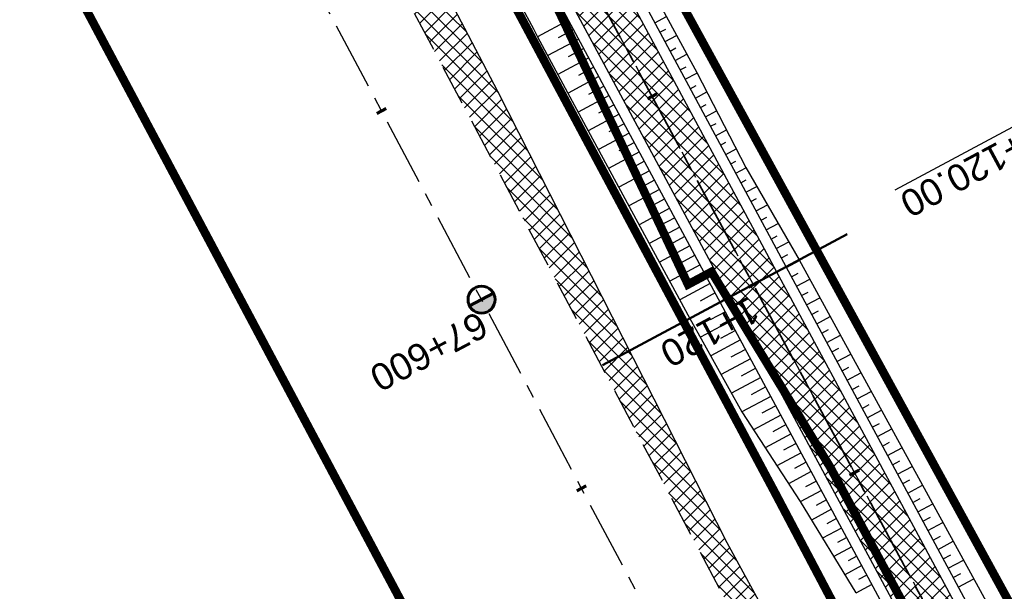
# Model space of a CAD drawing. Header units: metres. Extents: x 7529682 to 7533711, y 5721195 to 5727842.
# Tile 171 of 232: x 7530207 to 7530253, y 5726794 to 5726820. Entities that reach past the tile are written whole.
import ezdxf

# ---------------------------------------------------------------- set-up
doc = ezdxf.new("R2010")
doc.units = ezdxf.units.M
for name, pattern in [('817-dzialki-09-05-04$0$HIDDEN', [0.375, 0.25, -0.125]), ('ACAD_ISO05W100', [33, 24, -3, 0, -3, 0, -3]), ('CENTER', [50.8, 31.75, -6.35, 6.35, -6.35]), ('CENTER2', [28.575, 19.05, -3.175, 3.175, -3.175]), ('HIDDEN', [9.525, 6.35, -3.175])]:
    doc.linetypes.add(name, pattern=pattern)
for name, color, linetype in [('C-DROGI-SYTUACJA', 7, 'Continuous'), ('C-DROGI-SYTUACJA-ETYKIETY', 7, 'Continuous'), ('D-hatch-pobocza', 131, 'Continuous'), ('D-pobocza', 60, 'Continuous'), ('D-rowy', 160, 'Continuous'), ('D-skarpa', 2, 'Continuous'), ('D-skarpa-kreskowanie', 2, 'Continuous')]:
    doc.layers.add(name, color=color, linetype=linetype)
for name, color, linetype, lineweight, true_color in [('D-hatch-ciag-pieszo-rowerowy', 7, 'Continuous', 13, 0xff9f80), ('D-LR-etap-III', 7, '817-dzialki-09-05-04$0$HIDDEN', 50, 0x00008f), ('D-przekroje-pop', 7, 'Continuous', 50, 0x000099)]:
    doc.layers.add(name, color=color, linetype=linetype, lineweight=lineweight, true_color=true_color)
for name, color, linetype, lineweight in [('D-krawędzie', 3, 'Continuous', 30), ('D-obrzeża', 2, 'Continuous', 30), ('D-oś', 10, 'CENTER', 30), ('D-pas-drogowy', 7, 'ACAD_ISO05W100', 50)]:
    doc.layers.add(name, color=color, linetype=linetype, lineweight=lineweight)
doc.layers.add('poprzeczki', color=7, linetype='Continuous', true_color=0x0000c7)
doc.styles.get("Standard").update_dxf_attribs({"font": 'arial.ttf'})

# ---------------------------------------------------------------- blocks, each defined once
blk = doc.blocks.new('kilometraz')
at = {"linetype": 'ByBlock', "lineweight": -2}
blk.add_hatch(color=0, dxfattribs=at).paths.add_polyline_path([(0, -0.28125, 0.41421356), (0.28125, 0, 0.41421356), (0, 0.28125)])
at = {"color": 0, "linetype": 'ByBlock', "lineweight": -2}
blk.add_line((0, 0.28125), (0, -0.28125), dxfattribs=at)
blk.add_circle((0, 0), 0.28125, dxfattribs=at)
blk = doc.blocks.new('AeccTickLine')
at = {"color": 0, "linetype": 'ByBlock', "lineweight": -2}
blk.add_line((0, 1), (0, -1), dxfattribs=at)

msp = doc.modelspace()

# ---------------------------------------------------------------- hatches: boundary and pattern name
at = {"layer": 'D-hatch-ciag-pieszo-rowerowy'}
h = msp.add_hatch(dxfattribs=at)
h.set_pattern_fill('ANSI37', color=256, scale=0.15, style=0)
h.set_pattern_definition([(45, (0.87658, 0.48407), (-0.33675960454, 0.33675960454), []), (135, (0.87658, 0.48407), (-0.33675960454, -0.33675960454), [])])
h.paths.add_polyline_path([(7530218.952, 5726852.807), (7530216.575, 5726851.959), (7530226.804, 5726832.32), (7530255.071, 5726779.69), (7530257.273, 5726780.873), (7530229.014, 5726833.489)])
at = {"layer": 'D-hatch-pobocza'}
h = msp.add_hatch(dxfattribs=at)
h.set_pattern_fill('ANSI37', color=256, scale=0.15, style=0)
h.set_pattern_definition([(45, (0, 0), (-0.33675960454, 0.33675960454), []), (135, (0, 0), (-0.33675960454, -0.33675960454), [])])
h.paths.add_polyline_path([(7530229.37, 5726816.95), (7530212.464, 5726849.277), (7530211.151, 5726847.666), (7530247.82, 5726778.438), (7530251.181, 5726772.19), (7530252.58, 5726772.943), (7530252.44, 5726773.19), (7530240.1, 5726795.81)])

# ---------------------------------------------------------------- linework, layer by layer
at = {"layer": 'C-DROGI-SYTUACJA', "color": 10, "linetype": 'CENTER2', "lineweight": 35, "ltscale": 0.2}
msp.add_lwpolyline([(7529994.785, 5727271.452), (7530014.919, 5727233.118), (7530030.611, 5727203.571), (7530048.952, 5727168.884), (7530066.584, 5727135.609), (7530088.792, 5727092.929), (7530119.442, 5727037.047), (7530133.98, 5727010.094), (7530160.017, 5726961.45), (7530183.787, 5726917.333), (7530204.666, 5726877.528), (7530227.909, 5726832.904), (7530259.102, 5726774.826, 0.063585), (7530264.989, 5726766.578), (7530268.47, 5726762.818, -0.065084), (7530272.969, 5726756.475), (7530281.424, 5726740.504, -0.065084), (7530284.142, 5726733.217), (7530284.891, 5726729.972, 0.064463), (7530289.362, 5726717.937), (7530322.484, 5726654.998), (7530339.922, 5726621.886)], format="xyb", dxfattribs=at)
at = {"layer": 'D-krawędzie', "linetype": 'HIDDEN', "ltscale": 0.3}
msp.add_lwpolyline([(7529971.476, 5727300.786), (7530006.702, 5727234.141), (7530044.198, 5727163.133), (7530082.89, 5727090.2), (7530098.687, 5727060.362), (7530131.998, 5726997.21), (7530163.822, 5726937.097), (7530204.081, 5726861.013), (7530247.82, 5726778.438), (7530252.22, 5726770.26), (7530259.735, 5726756.9), (7530263.782, 5726749.287), (7530270.196, 5726737.096), (7530272.433, 5726732.819), (7530276.009, 5726725.598), (7530279.7, 5726718.02), (7530284.501, 5726708.94), (7530291.376, 5726695.94), (7530296.046, 5726687.107), (7530304.464, 5726671.187), (7530316.604, 5726648.181)], dxfattribs=at)
at = {"layer": 'D-LR-etap-III', "ltscale": 10, "flags": 128}
msp.add_lwpolyline([(7531750.474, 5723895.103, 0.4, 0.4, 0), (7531750.505, 5723895.13, 0.4, 0.4, 0), (7531682.71, 5724022.92, 0.4, 0.4, 0), (7531619.177, 5724147.204, 0.4, 0.4, 0), (7531592.309, 5724198.489, 0.4, 0.4, 0), (7531553.264, 5724272.919, 0.4, 0.4, 0), (7531504.02, 5724366.79, 0.4, 0.4, 0), (7531482.09, 5724407.62, 0.4, 0.4, 0), (7531412.35, 5724541.183, 0.4, 0.4, 0), (7531388.464, 5724586.93, 0.4, 0.4, 0), (7531345.12, 5724669.94, 0.4, 0.4, 0), (7531127.66, 5725081.67, 0.4, 0.4, 0), (7531059.253, 5725211.041, 0.4, 0.4, 0), (7531008.007, 5725307.954, 0.4, 0.4, 0), (7530964.182, 5725390.836, 0.4, 0.4, 0), (7530914.557, 5725484.684, 0.4, 0.4, 0), (7530865.243, 5725577.494, 0.4, 0.4, 0), (7530840.085, 5725624.059, 0.4, 0.4, 0), (7530802.56, 5725694.925, 0.4, 0.4, 0), (7530755.54, 5725787.51, 0.4, 0.4, 0), (7530708.718, 5725876.303, 0.4, 0.4, 0), (7530695.12, 5725902.09, 0.4, 0.4, 0), (7530642.914, 5726001.078, 0.4, 0.4, 0), (7530634.935, 5726016.147, 0.4, 0.4, 0), (7530610.82, 5726061.93, 0.4, 0.4, 0), (7530610.82, 5726061.93, 0.4, 0.4, 0), (7530607.21, 5726063.51, 0.4, 0.4, 0), (7530597.42, 5726080.68, 0.4, 0.4, 0), (7530591.16, 5726088.44, 0.4, 0.4, 0), (7530581.28, 5726107.21, 0.4, 0.4, 0), (7530571.29, 5726130.56, 0.4, 0.4, 0), (7530549.555, 5726171.527, 0.4, 0.4, 0), (7530531.014, 5726206.474, 0.4, 0.4, 0), (7530516.461, 5726236.017, 0.4, 0.4, 0), (7530500.799, 5726266.141, 0.4, 0.4, 0), (7530491.35, 5726283.94, 0.4, 0.4, 0), (7530482.4, 5726303.41, 0.4, 0.4, 0), (7530482.4, 5726303.41, 0.4, 0.4, 0), (7530450.41, 5726357.28, 0.4, 0.4, 0), (7530397.759, 5726458.5, 0.4, 0.4, 0), (7530334.708, 5726583.665, 0.4, 0.4, 0), (7530303.939, 5726645.168, 0.4, 0.4, 0), (7530300.51, 5726651.778, 0.4, 0.4, 0), (7530289.214, 5726671.967, 0.4, 0.4, 0), (7530281.54, 5726685.57, 0.4, 0.4, 0), (7530261.371, 5726724.163, 0.4, 0.4, 0), (7530254.03, 5726738.21, 0.4, 0.4, 0), (7530197.22, 5726845.06, 0.4, 0.4, 0), (7530194.71, 5726849.15, 0.4, 0.4, 0), (7530195.92, 5726850.75, 0.4, 0.4, 0), (7530170.547, 5726892.961, 0.4, 0.4, 0), (7530143.175, 5726945.066, 0.4, 0.4, 0), (7530105.06, 5727018.32, 0.4, 0.4, 0), (7530100.06, 5727027.16, 0.4, 0.4, 0), (7530062.319, 5727099.625, 0.4, 0.4, 0), (7530015.379, 5727189.42, 0.4, 0.4, 0), (7529983.208, 5727250.207, 0.4, 0.4, 0), (7529953.284, 5727306.747, 0.4, 0.4, 0), (7529900.671, 5727406.159, 0.4, 0.4, 0), (7529890.63, 5727425.131, 0.4, 0.4, 0), (7529875.155, 5727454.426, 0.4, 0.4, 0), (7529857.56, 5727487.787, 0.4, 0.4, 0), (7529835.194, 5727530.193, 0.4, 0.4, 0), (7529811.741, 5727574.662, 0.4, 0.4, 0), (7529792.102, 5727611.923, 0.4, 0.4, 0), (7529768.066, 5727657.47, 0.4, 0.4, 0), (7529755.211, 5727682.131, 0.4, 0.4, 0), (7529753.31, 5727681.13, 0.4, 0.4, 0), (7529739.21, 5727707.77, 0.4, 0.4, 0), (7529735.395, 5727711.252, 0.4, 0.4, 0), (7529725.42, 5727730.2, 0.4, 0.4, 0), (7529723.55, 5727729.88, 0.4, 0.4, 0), (7529695.567, 5727782.932, 0.4, 0.4, 0), (7529717.68, 5727794.024, 0.4, 0.4, 0), (7529736.275, 5727758.647, 0.4, 0.4, 0), (7529736.275, 5727758.647, 0.4, 0.4, 0), (7529744.511, 5727750.406, 0.4, 0.4, 0), (7529744.511, 5727750.406, 0.4, 0.4, 0), (7529750.283, 5727738.55, 0.4, 0.4, 0), (7529777.109, 5727687.569, 0.4, 0.4, 0), (7529796.515, 5727651.33, 0.4, 0.4, 0), (7529814.938, 5727616.793, 0.4, 0.4, 0), (7529839.007, 5727572.304, 0.4, 0.4, 0), (7529860.618, 5727532.509, 0.4, 0.4, 0), (7529882.349, 5727491.504, 0.4, 0.4, 0), (7529904.865, 5727449.096, 0.4, 0.4, 0), (7529920.747, 5727418.885, 0.4, 0.4, 0), (7529946.677, 5727368.547, 0.4, 0.4, 0), (7529972.025, 5727320.573, 0.4, 0.4, 0), (7529987.74, 5727290.153, 0.4, 0.4, 0), (7529996.497, 5727273.662, 0.4, 0.4, 0), (7530017.541, 5727234.203, 0.4, 0.4, 0), (7530033.054, 5727204.864, 0.4, 0.4, 0), (7530051.623, 5727170.223, 0.4, 0.4, 0), (7530069.277, 5727137.016, 0.4, 0.4, 0), (7530089.385, 5727097.534, 0.4, 0.4, 0), (7530109.713, 5727060.747, 0.4, 0.4, 0), (7530136.77, 5727011.64, 0.4, 0.4, 0), (7530162.447, 5726962.744, 0.4, 0.4, 0), (7530187.674, 5726916.992, 0.4, 0.4, 0), (7530207.821, 5726879.335, 0.4, 0.4, 0), (7530230.626, 5726834.519, 0.4, 0.4, 0), (7530262.288, 5726776.618, 0.4, 0.4, 0), (7530277.51, 5726760.213, 0.4, 0.4, 0), (7530286.037, 5726744.107, 0.4, 0.4, 0), (7530288.097, 5726735.884, 0.4, 0.4, 0), (7530290.394, 5726725.047, 0.4, 0.4, 0), (7530296.177, 5726713.583, 0.4, 0.4, 0), (7530302.726, 5726701.182, 0.4, 0.4, 0), (7530325.685, 5726657.466, 0.4, 0.4, 0), (7530343.244, 5726623.649, 0.4, 0.4, 0), (7530360.23, 5726591.747, 0.4, 0.4, 0), (7530383.209, 5726548.059, 0.4, 0.4, 0), (7530406.018, 5726503.606, 0.4, 0.4, 0), (7530427.465, 5726462.62, 0.4, 0.4, 0), (7530447.928, 5726424.388, 0.4, 0.4, 0), (7530471.127, 5726379.921, 0.4, 0.4, 0), (7530490.501, 5726343.033, 0.4, 0.4, 0), (7530509.499, 5726306.733, 0.4, 0.4, 0), (7530529.89, 5726267.244, 0.4, 0.4, 0), (7530543.852, 5726238.99, 0.4, 0.4, 0), (7530554.809, 5726218.944, 0.4, 0.4, 0), (7530559.027, 5726212.223, 0.4, 0.4, 0), (7530563.061, 5726206.41, 0.4, 0.4, 0), (7530566.934, 5726200.464, 0.4, 0.4, 0), (7530569.771, 5726194.902, 0.4, 0.4, 0), (7530571.473, 5726191.282, 0.4, 0.4, 0), (7530572.839, 5726188.025, 0.4, 0.4, 0), (7530575.295, 5726182.035, 0.4, 0.4, 0), (7530579.737, 5726173.306, 0.4, 0.4, 0), (7530583.3, 5726167.41, 0.4, 0.4, 0), (7530593.4, 5726163.33, 0.4, 0.4, 0), (7530598.618, 5726155.264, 0.4, 0.4, 0), (7530608.258, 5726140.497, 0.4, 0.4, 0), (7530603.27, 5726136.83, 0.4, 0.4, 0), (7530606.53, 5726131.84, 0.4, 0.4, 0), (7530604.239, 5726124.217, 0.4, 0.4, 0), (7530605.847, 5726121.63, 0.4, 0.4, 0), (7530608.972, 5726116.164, 0.4, 0.4, 0), (7530618.114, 5726097.791, 0.4, 0.4, 0), (7530651.213, 5726034.96, 0.4, 0.4, 0), (7530670.244, 5725998.611, 0.4, 0.4, 0), (7530698.075, 5725945.953, 0.4, 0.4, 0), (7530716.506, 5725911.305, 0.4, 0.4, 0), (7530735.223, 5725875.667, 0.4, 0.4, 0), (7530752.504, 5725842.155, 0.4, 0.4, 0), (7530778.311, 5725793.501, 0.4, 0.4, 0), (7530797.5, 5725756.382, 0.4, 0.4, 0), (7530812.519, 5725728.289, 0.4, 0.4, 0), (7530820.039, 5725713.16, 0.4, 0.4, 0), (7530822.422, 5725710.194, 0.4, 0.4, 0), (7530833.155, 5725688.801, 0.4, 0.4, 0), (7530849.629, 5725656.159, 0.4, 0.4, 0), (7530867.983, 5725621.964, 0.4, 0.4, 0), (7530872.63, 5725612.888, 0.4, 0.4, 0), (7530880.354, 5725597.595, 0.4, 0.4, 0), (7530883.839, 5725593.389, 0.4, 0.4, 0), (7530891.782, 5725587.763, 0.4, 0.4, 0), (7530895.039, 5725584.281, 0.4, 0.4, 0), (7530897.034, 5725580.941, 0.4, 0.4, 0), (7530900.952, 5725579.946, 0.4, 0.4, 0), (7530904.81, 5725571.977, 0.4, 0.4, 0), (7530903.682, 5725568.566, 0.4, 0.4, 0), (7530908.901, 5725558.845, 0.4, 0.4, 0), (7530910.252, 5725545.672, 0.4, 0.4, 0), (7530912.873, 5725538.646, 0.4, 0.4, 0), (7530945.278, 5725478.464, 0.4, 0.4, 0), (7530959.692, 5725450.246, 0.4, 0.4, 0), (7531002.827, 5725368.192, 0.4, 0.4, 0), (7531044.704, 5725290.314, 0.4, 0.4, 0), (7531064.099, 5725253.213, 0.4, 0.4, 0), (7531083.01, 5725216.678, 0.4, 0.4, 0), (7531113.013, 5725158.466, 0.4, 0.4, 0), (7531137.364, 5725113.071, 0.4, 0.4, 0), (7531150.831, 5725086.712, 0.4, 0.4, 0), (7531159.746, 5725076.641, 0.4, 0.4, 0), (7531166.31, 5725074.58, 0.4, 0.4, 0), (7531172.29, 5725062.58, 0.4, 0.4, 0), (7531170.59, 5725055.606, 0.4, 0.4, 0), (7531173.733, 5725044.081, 0.4, 0.4, 0), (7531215.342, 5724964.86, 0.4, 0.4, 0), (7531238.054, 5724921.685, 0.4, 0.4, 0), (7531262.39, 5724875.283, 0.4, 0.4, 0), (7531295.587, 5724811.266, 0.4, 0.4, 0), (7531348.488, 5724712.363, 0.4, 0.4, 0), (7531363.741, 5724682.684, 0.4, 0.4, 0), (7531366.987, 5724675.865, 0.4, 0.4, 0), (7531382.541, 5724646.111, 0.4, 0.4, 0), (7531401.299, 5724610.875, 0.4, 0.4, 0), (7531428.965, 5724558.862, 0.4, 0.4, 0), (7531449.111, 5724520.398, 0.4, 0.4, 0), (7531477.293, 5724465.831, 0.4, 0.4, 0), (7531500.996, 5724421.113, 0.4, 0.4, 0), (7531512.122, 5724400.549, 0.4, 0.4, 0), (7531513.782, 5724396.757, 0.4, 0.4, 0), (7531526.32, 5724379.39, 0.4, 0.4, 0), (7531566.784, 5724302.736, 0.4, 0.4, 0), (7531578.579, 5724282.775, 0.4, 0.4, 0), (7531584.233, 5724273.111, 0.4, 0.4, 0), (7531590.109, 5724263.508, 0.4, 0.4, 0), (7531593.028, 5724258.771, 0.4, 0.4, 0), (7531595.712, 5724254.227, 0.4, 0.4, 0), (7531601.66, 5724243.898, 0.4, 0.4, 0), (7531606.098, 5724235.986, 0.4, 0.4, 0), (7531609.382, 5724230.799, 0.4, 0.4, 0), (7531611.58, 5724227.671, 0.4, 0.4, 0), (7531612.708, 5724225.864, 0.4, 0.4, 0), (7531618.665, 5724214.481, 0.4, 0.4, 0), (7531619.886, 5724212.334, 0.4, 0.4, 0), (7531620.932, 5724210.787, 0.4, 0.4, 0), (7531623.519, 5724207.112, 0.4, 0.4, 0), (7531626.144, 5724203.613, 0.4, 0.4, 0), (7531632.023, 5724196.486, 0.4, 0.4, 0), (7531653.949, 5724152.618, 0.4, 0.4, 0), (7531656.751, 5724143.104, 0.4, 0.4, 0), (7531659.614, 5724133.255, 0.4, 0.4, 0), (7531661.627, 5724128.646, 0.4, 0.4, 0.010938), (7531674.315, 5724101.435, 0.4, 0.4, 0), (7531685.138, 5724081.408, 0.4, 0.4, 0), (7531692.16, 5724066.277, 0.4, 0.4, 0), (7531699.662, 5724051.388, 0.4, 0.4, 0), (7531704.481, 5724040.809, 0.4, 0.4, 0), (7531704.481, 5724040.809, 0.4, 0.4, 0), (7531704.401, 5724037.369, 0.4, 0.4, 0), (7531720.384, 5724003.441, 0.4, 0.4, 0), (7531728.799, 5723986.206, 0.4, 0.4, 0), (7531733.238, 5723977.193, 0.4, 0.4, 0), (7531736.75, 5723969.505, 0.4, 0.4, 0), (7531737.336, 5723968.519, 0.4, 0.4, 0), (7531738.285, 5723967.699, 0.4, 0.4, 0), (7531742.181, 5723962.346, 0.4, 0.4, 0), (7531744.286, 5723958.616, 0.4, 0.4, 0), (7531755.393, 5723944.193, 0.4, 0.4, 0), (7531758.69, 5723936.76, 0.4, 0.4, 0), (7531780.08, 5723929.25, 0.4, 0.4, 0), (7531792.612, 5723906.338, 0.4, 0.4, 0), (7531792.612, 5723906.338, 0.4, 0.4, 0), (7531756.962, 5723883.055, 0.4, 0.4, 0), (7531750.46, 5723895.13, 0.4, 0.4, 0), (7531750.46, 5723895.13, 0, 0, 0)], format="xyseb", dxfattribs=at)
at = {"layer": 'D-obrzeża'}
for points in [[(7530255.071, 5726779.69), (7530226.804, 5726832.32), (7530203.558, 5726876.949), (7530182.683, 5726916.746), (7530158.916, 5726960.858), (7530132.878, 5727009.502), (7530118.344, 5727036.45), (7530087.65, 5727092.412), (7530086.699, 5727094.242), (7530065.478, 5727135.027), (7530047.847, 5727168.299), (7530029.507, 5727202.986), (7530013.813, 5727232.534), (7529993.681, 5727270.865)], [(7530257.273, 5726780.873), (7530229.014, 5726833.489), (7530218.952, 5726852.807)]]:
    msp.add_lwpolyline(points, dxfattribs=at)
at = {"layer": 'D-oś', "ltscale": 0.1}
msp.add_lwpolyline([(7530313.508, 5726646.548), (7530301.37, 5726669.551), (7530292.952, 5726685.471), (7530288.281, 5726694.304), (7530281.407, 5726707.304), (7530276.579, 5726716.435), (7530272.867, 5726724.055), (7530269.314, 5726731.231), (7530267.097, 5726735.47), (7530260.688, 5726747.65), (7530256.664, 5726755.22), (7530249.153, 5726768.573), (7530244.732, 5726776.79), (7530200.988, 5726859.376), (7530160.728, 5726935.459), (7530128.903, 5726995.575), (7530095.593, 5727058.727), (7530079.798, 5727088.56), (7530041.105, 5727161.496), (7530003.607, 5727232.506), (7529968.381, 5727299.153)], dxfattribs=at)
at = {"layer": 'D-oś', "ltscale": 0.03}
msp.add_lwpolyline([(7529994.785, 5727271.452), (7530014.919, 5727233.118), (7530030.611, 5727203.571), (7530048.952, 5727168.884), (7530066.584, 5727135.609), (7530088.792, 5727092.929), (7530119.442, 5727037.047), (7530133.98, 5727010.094), (7530160.017, 5726961.45), (7530183.787, 5726917.333), (7530204.666, 5726877.528), (7530227.909, 5726832.904), (7530259.102, 5726774.826, 0.063585), (7530264.989, 5726766.578), (7530268.47, 5726762.818, -0.065084), (7530272.969, 5726756.475), (7530281.424, 5726740.504, -0.065084), (7530284.142, 5726733.217), (7530284.891, 5726729.972, 0.064463), (7530289.362, 5726717.937), (7530322.484, 5726654.998)], format="xyb", dxfattribs=at)
at = {"layer": 'D-pas-drogowy', "ltscale": 0.2, "flags": 128}
msp.add_lwpolyline([(7531633.019, 5724182.834, 0.4, 0.4, 0), (7531617.559, 5724211.608, 0.4, 0.4, 0), (7531566.784, 5724302.736, 0.4, 0.4, 0), (7531538.419, 5724356.47, 0.4, 0.4, 0), (7531526.32, 5724379.39, 0.4, 0.4, 0), (7531516.102, 5724393.607, 0.4, 0.4, 0.001485), (7531513.78, 5724396.838, 0.4, 0.4, 0), (7531501.87, 5724413.41, 0.4, 0.4, 0), (7531474.926, 5724464.508, 0.4, 0.4, 0), (7531446.2, 5724518.992, 0.4, 0.4, 0), (7531424.962, 5724559.262, 0.4, 0.4, 0), (7531398.444, 5724609.566, 0.4, 0.4, 0), (7531379.647, 5724645.216, 0.4, 0.4, 0), (7531365.23, 5724672.56, 0.4, 0.4, 0), (7531341.306, 5724717.915, 0.4, 0.4, 0), (7531312.9, 5724771.789, 0.4, 0.4, 0), (7531292.591, 5724810.307, 0.4, 0.4, 0), (7531259.392, 5724873.271, 0.4, 0.4, 0), (7531233.74, 5724921.923, 0.4, 0.4, 0), (7531203.073, 5724980.092, 0.4, 0.4, 0), (7531173.471, 5725036.225, 0.4, 0.4, 0), (7531168.27, 5725046.09, 0.4, 0.4, 0), (7531172.29, 5725062.58, 0.4, 0.4, 0), (7531166.31, 5725074.58, 0.4, 0.4, 0), (7531150.32, 5725079.6, 0.4, 0.4, 0), (7531141.5, 5725096.43, 0.4, 0.4, 0), (7531109.312, 5725157.814, 0.4, 0.4, 0), (7531086.641, 5725201.048, 0.4, 0.4, 0), (7531059.198, 5725253.384, 0.4, 0.4, 0), (7531028.207, 5725312.489, 0.4, 0.4, 0), (7530999.105, 5725367.99, 0.4, 0.4, 0), (7530956.248, 5725449.725, 0.4, 0.4, 0), (7530924.398, 5725510.464, 0.4, 0.4, 0), (7530897.51, 5725561.74, 0.4, 0.4, 0), (7530894.46, 5725566.14, 0.4, 0.4, 0), (7530892.16, 5725570.49, 0.4, 0.4, 0), (7530869.363, 5725613.307, 0.4, 0.4, 0), (7530861.694, 5725627.705, 0.4, 0.4, 0), (7530852.74, 5725644.52, 0.4, 0.4, 0), (7530831.51, 5725684.2, 0.4, 0.4, 0), (7530811.13, 5725722.52, 0.4, 0.4, 0), (7530792.348, 5725757.941, 0.4, 0.4, 0), (7530768.03, 5725803.8, 0.4, 0.4, 0), (7530748.769, 5725840.179, 0.4, 0.4, 0), (7530727.7, 5725879.97, 0.4, 0.4, 0), (7530712.098, 5725909.545, 0.4, 0.4, 0), (7530693.644, 5725944.645, 0.4, 0.4, 0), (7530665.702, 5725997.539, 0.4, 0.4, 0), (7530641.76, 5726042.88, 0.4, 0.4, 0), (7530616.5, 5726091.48, 0.4, 0.4, 0), (7530604.628, 5726114.32, 0.4, 0.4, -0.007763), (7530602.5, 5726118.43, 0.4, 0.4, 0), (7530603.992, 5726123.395, 0.4, 0.4, 0), (7530606.53, 5726131.84, 0.4, 0.4, 0), (7530603.27, 5726136.83, 0.4, 0.4, 0), (7530593.776, 5726151.369, 0.4, 0.4, 0), (7530590.203, 5726156.84, 0.4, 0.4, 0), (7530583.3, 5726167.41, 0.4, 0.4, 0), (7530580.578, 5726170.428, 0.4, 0.4, 0), (7530575.85, 5726175.67, 0.4, 0.4, 0), (7530569.01, 5726186.66, 0.4, 0.4, 0), (7530562.555, 5726199.189, 0.4, 0.4, 0), (7530555.67, 5726211.39, 0.4, 0.4, 0), (7530548.29, 5726224.23, 0.4, 0.4, 0), (7530540.58, 5726237.71, 0.4, 0.4, 0), (7530532.68, 5726252.65, 0.4, 0.4, 0), (7530524.06, 5726269.35, 0.4, 0.4, 0), (7530502.82, 5726309.91, 0.4, 0.4, 0), (7530488.83, 5726336.63, 0.4, 0.4, 0), (7530466.03, 5726380.16, 0.4, 0.4, 0), (7530438.47, 5726432.77, 0.4, 0.4, 0), (7530424.53, 5726459.09, 0.4, 0.4, 0), (7530401.63, 5726502.97, 0.4, 0.4, 0), (7530383.38, 5726538.06, 0.4, 0.4, 0), (7530353.97, 5726593.52, 0.4, 0.4, 0), (7530338.47, 5726622.74, 0.4, 0.4, 0), (7530322.01, 5726653.88, 0.4, 0.4, 0), (7530297.54, 5726700.33, 0.4, 0.4, 0), (7530287.38, 5726719.6, 0.4, 0.4, 0), (7530285.95, 5726722.316, 0.4, 0.4, 0), (7530280.26, 5726733.12, 0.4, 0.4, 0), (7530266.73, 5726758.74, 0.4, 0.4, 0), (7530260.42, 5726770.47, 0.4, 0.4, 0), (7530253.25, 5726783.82, 0.4, 0.4, 0), (7530244.95, 5726799.33, 0.4, 0.4, 0), (7530239.39, 5726808.49, 0.4, 0.4, 0), (7530238.29, 5726807.9, 0.4, 0.4, 0), (7530218.11, 5726850.67, 0.4, 0.4, 0), (7530175.907, 5726928.168, 0.4, 0.4, 0), (7530096.68, 5727076.15, 0.4, 0.4, 0), (7530094.68, 5727079.89, 0.4, 0.4, 0), (7530064.597, 5727135.523, 0.4, 0.4, 0), (7530046.731, 5727168.892, 0.4, 0.4, 0), (7530025.803, 5727208.461, 0.4, 0.4, 0), (7530012.847, 5727232.979, 0.4, 0.4, 0), (7529994.15, 5727268.45, 0.4, 0.4, 0), (7529981.671, 5727291.93, 0.4, 0.4, 0), (7529949.89, 5727351.73, 0.4, 0.4, 0), (7529924.75, 5727399.03, 0.4, 0.4, 0), (7529915.516, 5727417.1, 0.4, 0.4, 0), (7529885.83, 5727475.19, 0.4, 0.4, 0), (7529862.56, 5727519.97, 0.4, 0.4, 0), (7529852.985, 5727538.191, 0.4, 0.4, 0), (7529836.513, 5727569.511, 0.4, 0.4, 0), (7529815.369, 5727609.141, 0.4, 0.4, 0), (7529792.795, 5727651.247, 0.4, 0.4, 0), (7529774.199, 5727685.858, 0.4, 0.4, 0), (7529746.966, 5727736.059, 0.4, 0.4, 0), (7529733.92, 5727757.62, 0.4, 0.4, 0), (7529708.607, 5727806.389, 0.4, 0.4, 0), (7529688.492, 5727796.345, 0.4, 0.4, 0), (7529723.55, 5727729.88, 0.4, 0.4, 0), (7529725.42, 5727730.2, 0.4, 0.4, 0), (7529735.38, 5727711.28, 0.4, 0.4, 0), (7529739.21, 5727707.77, 0.4, 0.4, 0), (7529753.31, 5727681.13, 0.4, 0.4, 0), (7529755.178, 5727682.114, 0.4, 0.4, 0), (7529792.102, 5727611.923, 0.4, 0.4, 0), (7529811.741, 5727574.662, 0.4, 0.4, 0), (7529835.194, 5727530.193, 0.4, 0.4, 0), (7529857.56, 5727487.787, 0.4, 0.4, 0), (7529875.155, 5727454.426, 0.4, 0.4, 0), (7529890.63, 5727425.131, 0.4, 0.4, 0), (7529900.671, 5727406.159, 0.4, 0.4, 0), (7529953.284, 5727306.747, 0.4, 0.4, 0), (7529983.208, 5727250.207, 0.4, 0.4, 0), (7530015.379, 5727189.42, 0.4, 0.4, 0), (7530062.319, 5727099.625, 0.4, 0.4, 0), (7530100.06, 5727027.16, 0.4, 0.4, 0), (7530105.06, 5727018.32, 0.4, 0.4, 0), (7530143.175, 5726945.066, 0.4, 0.4, 0), (7530170.547, 5726892.961, 0.4, 0.4, 0), (7530195.92, 5726850.75, 0.4, 0.4, 0), (7530194.71, 5726849.15, 0.4, 0.4, 0), (7530197.22, 5726845.06, 0.4, 0.4, 0), (7530254.03, 5726738.21, 0.4, 0.4, 0), (7530261.371, 5726724.163, 0.4, 0.4, 0), (7530281.54, 5726685.57, 0.4, 0.4, 0), (7530289.214, 5726671.967, 0.4, 0.4, 0), (7530300.51, 5726651.778, 0.4, 0.4, 0), (7530303.939, 5726645.168, 0.4, 0.4, 0), (7530334.708, 5726583.665, 0.4, 0.4, 0), (7530397.759, 5726458.5, 0.4, 0.4, 0), (7530450.41, 5726357.28, 0.4, 0.4, 0), (7530482.4, 5726303.41, 0.4, 0.4, 0), (7530483.688, 5726301.003, 0.4, 0.4, 0), (7530491.35, 5726283.94, 0.4, 0.4, 0), (7530512.67, 5726243.78, 0.4, 0.4, 0), (7530529.43, 5726209.46, 0.4, 0.4, 0), (7530571.29, 5726130.56, 0.4, 0.4, 0), (7530581.28, 5726107.21, 0.4, 0.4, 0), (7530591.16, 5726088.44, 0.4, 0.4, 0), (7530597.42, 5726080.68, 0.4, 0.4, 0), (7530607.21, 5726063.51, 0.4, 0.4, 0), (7530610.82, 5726061.93, 0.4, 0.4, 0), (7530634.935, 5726016.147, 0.4, 0.4, 0), (7530642.914, 5726001.078, 0.4, 0.4, 0), (7530695.12, 5725902.09, 0.4, 0.4, 0), (7530708.718, 5725876.303, 0.4, 0.4, 0), (7530755.54, 5725787.51, 0.4, 0.4, 0), (7530802.56, 5725694.925, 0.4, 0.4, 0), (7530840.085, 5725624.059, 0.4, 0.4, 0), (7530865.243, 5725577.494, 0.4, 0.4, 0), (7530914.557, 5725484.684, 0.4, 0.4, 0), (7530964.182, 5725390.836, 0.4, 0.4, 0), (7531008.007, 5725307.954, 0.4, 0.4, 0), (7531059.253, 5725211.041, 0.4, 0.4, 0), (7531127.66, 5725081.67, 0.4, 0.4, 0), (7531345.12, 5724669.94, 0.4, 0.4, 0), (7531388.464, 5724586.93, 0.4, 0.4, 0), (7531412.35, 5724541.183, 0.4, 0.4, 0), (7531482.09, 5724407.62, 0.4, 0.4, 0), (7531504.02, 5724366.79, 0.4, 0.4, 0), (7531519.374, 5724337.52, 0.4, 0.4, 0), (7531563.749, 5724252.932, 0.4, 0.4, 0), (7531602.175, 5724179.681, 0.4, 0.4, 0), (7531619.177, 5724147.204, 0.4, 0.4, 0), (7531625.038, 5724135.635, 0.4, 0.4, 0), (7531656.796, 5724073.316, 0.4, 0.4, 0), (7531675.12, 5724037.36, 0.4, 0.4, 0), (7531682.71, 5724022.92, 0.4, 0.4, 0), (7531705.565, 5723979.811, 0.4, 0.4, 0), (7531736.606, 5723921.262, 0.4, 0.4, 0), (7531750.46, 5723895.13, 0.4, 0.4, 0), (7531740.77, 5723886.56, 0.4, 0.4, 0), (7531732.86, 5723885, 0.4, 0.4, 0), (7531722.18, 5723887.77, 0.4, 0.4, 0), (7531729.87, 5723862.17, 0.4, 0.4, 0), (7531742.92, 5723861.93, 0.4, 0.4, 0), (7531763.71, 5723859.52, 0.4, 0.4, 0), (7531768.42, 5723854.12, 0.4, 0.4, 0), (7531787.42, 5723817.97, 0.4, 0.4, 0), (7531795.57, 5723809.82, 0.4, 0.4, 0), (7531816.347, 5723819.85, 0.4, 0.4, 0), (7531816.347, 5723819.85, 0.4, 0.4, 0), (7531805.06, 5723843.23, 0.4, 0.4, 0), (7531803.61, 5723886.23, 0.4, 0.4, 0), (7531803.61, 5723886.23, 0.4, 0.4, 0), (7531780.08, 5723929.25, 0.4, 0.4, 0), (7531758.69, 5723936.76, 0.4, 0.4, 0), (7531749.359, 5723946.412, 0.4, 0.4, 0), (7531742.71, 5723953.29, 0.4, 0.4, 0), (7531735.177, 5723967.878, 0.4, 0.4, 0), (7531722.37, 5723992.68, 0.4, 0.4, 0), (7531705.042, 5724030.886, 0.4, 0.4, 0), (7531699.47, 5724043.17, 0.4, 0.4, 0), (7531692.69, 5724058.11, 0.4, 0.4, 0), (7531679.672, 5724084.017, 0.4, 0.4, 0), (7531674.55, 5724094.21, 0.4, 0.4, 0), (7531666.633, 5724114.003, 0.4, 0.4, 0), (7531649, 5724153.82, 0.4, 0.4, 0), (7531641.49, 5724149.34, 0.4, 0.4, 0), (7531626.04, 5724179.34, 0.4, 0.4, 0), (7531633.03, 5724182.84, 0, 0, 0)], format="xyseb", dxfattribs=at)
at = {"layer": 'D-pobocza'}
for points in [[(7530219.427, 5726852.977), (7530229.456, 5726833.723), (7530257.714, 5726781.11)], [(7530254.63, 5726779.453), (7530226.362, 5726832.086), (7530216.099, 5726851.789)], [(7530212.464, 5726849.277), (7530229.37, 5726816.95), (7530240.1, 5726795.81), (7530252.44, 5726773.19), (7530252.58, 5726772.943), (7530251.181, 5726772.19)]]:
    msp.add_lwpolyline(points, dxfattribs=at)
at = {"layer": 'D-przekroje-pop'}
msp.add_lwpolyline([(7530245.744, 5726810.264), (7530241.339, 5726807.898), (7530234.292, 5726804.113)], dxfattribs=at)
at = {"layer": 'D-rowy', "linetype": 'HIDDEN', "ltscale": 0.1, "const_width": 0.4, "flags": 128}
msp.add_lwpolyline([(7530267.205, 5726753.582), (7530262.982, 5726761.264), (7530254.918, 5726774.309), (7530242.345, 5726798.174), (7530215.738, 5726848.033), (7530210.965, 5726857.162)], dxfattribs=at)
at = {"layer": 'D-skarpa', "linetype": 'Continuous'}
for points in [[(7530215.948, 5726851.735), (7530216.215, 5726851.185, 0.064979), (7530224.959, 5726831.368, -0.000026), (7530231.252, 5726819.507), (7530233.618, 5726815.102), (7530238.381, 5726806.309), (7530240.813, 5726801.939), (7530243.54, 5726797.729), (7530246.145, 5726793.452)], [(7530219.427, 5726852.977), (7530220.183, 5726852.12, -0.040689), (7530227.044, 5726839.912), (7530229.3, 5726835.45), (7530230.024, 5726834.006, 0.003974), (7530236.321, 5726822.229), (7530238.696, 5726817.829), (7530240.99, 5726813.386), (7530243.491, 5726809.054), (7530257.183, 5726784.005), (7530257.316, 5726783.763), (7530257.886, 5726782.731), (7530260.347, 5726778.378), (7530261.664, 5726776.201, 0.019416), (7530265.948, 5726770.821), (7530267.708, 5726769.096), (7530271.462, 5726765.589), (7530273.204, 5726763.82), (7530274.52, 5726762.299), (7530275.555, 5726760.657), (7530276.653, 5726758.557), (7530276.653, 5726758.557)]]:
    msp.add_lwpolyline(points, format="xyb", dxfattribs=at)
at = {"layer": 'D-skarpa-kreskowanie', "linetype": 'Continuous'}
for p, q in [((7530236.742, 5726820.156, 107.728), (7530237.283, 5726820.446, 107.318)), ((7530232.703, 5726820.278, 107.6), (7530231.255, 5726819.5, 106.504)), ((7530236.979, 5726819.715, 107.727), (7530237.25, 5726819.861, 107.522)), ((7530233.177, 5726819.397, 107.599), (7530231.728, 5726818.619, 106.503)), ((7530232.94, 5726819.838, 107.599), (7530232.216, 5726819.449, 107.051)), ((7530237.215, 5726819.275, 107.727), (7530237.758, 5726819.566, 107.316)), ((7530233.413, 5726818.957, 107.598), (7530232.689, 5726818.568, 107.05)), ((7530237.452, 5726818.834, 107.726), (7530237.724, 5726818.98, 107.521)), ((7530233.65, 5726818.516, 107.598), (7530232.202, 5726817.738, 106.502)), ((7530237.689, 5726818.394, 107.726), (7530238.233, 5726818.686, 107.314)), ((7530233.886, 5726818.076, 107.597), (7530233.162, 5726817.687, 107.049)), ((7530237.925, 5726817.953, 107.725), (7530238.198, 5726818.1, 107.519)), ((7530234.123, 5726817.635, 107.597), (7530232.675, 5726816.858, 106.501)), ((7530238.162, 5726817.513, 107.725), (7530238.708, 5726817.806, 107.312)), ((7530234.36, 5726817.195, 107.596), (7530233.635, 5726816.806, 107.048)), ((7530238.398, 5726817.072, 107.725), (7530238.668, 5726817.217, 107.52)), ((7530234.596, 5726816.754, 107.596), (7530233.148, 5726815.977, 106.5)), ((7530238.635, 5726816.632, 107.724), (7530239.167, 5726816.918, 107.321)), ((7530234.833, 5726816.314, 107.595), (7530234.109, 5726815.925, 107.047)), ((7530238.871, 5726816.191, 107.724), (7530239.134, 5726816.332, 107.525)), ((7530235.069, 5726815.873, 107.595), (7530233.621, 5726815.096, 106.499)), ((7530239.108, 5726815.751, 107.723), (7530239.626, 5726816.029, 107.331)), ((7530235.306, 5726815.433, 107.595), (7530234.583, 5726815.044, 107.047)), ((7530239.345, 5726815.31, 107.723), (7530239.6, 5726815.447, 107.529)), ((7530235.542, 5726814.992, 107.594), (7530234.097, 5726814.216, 106.5)), ((7530239.581, 5726814.87, 107.722), (7530240.085, 5726815.14, 107.341)), ((7530235.779, 5726814.552, 107.594), (7530235.057, 5726814.164, 107.047)), ((7530239.818, 5726814.429, 107.722), (7530240.066, 5726814.563, 107.534)), ((7530236.016, 5726814.111, 107.593), (7530234.574, 5726813.337, 106.502)), ((7530240.054, 5726813.989, 107.721), (7530240.543, 5726814.252, 107.351)), ((7530236.252, 5726813.671, 107.593), (7530235.532, 5726813.284, 107.048)), ((7530240.291, 5726813.548, 107.721), (7530240.532, 5726813.678, 107.539)), ((7530236.489, 5726813.231, 107.592), (7530235.05, 5726812.458, 106.503)), ((7530240.528, 5726813.108, 107.72), (7530241.003, 5726813.364, 107.36)), ((7530236.725, 5726812.79, 107.592), (7530236.007, 5726812.404, 107.048)), ((7530240.764, 5726812.667, 107.72), (7530241.009, 5726812.799, 107.535)), ((7530241.001, 5726812.227, 107.719), (7530241.504, 5726812.497, 107.339)), ((7530236.962, 5726812.35, 107.591), (7530235.526, 5726811.578, 106.505)), ((7530237.199, 5726811.909, 107.591), (7530236.482, 5726811.524, 107.048)), ((7530241.237, 5726811.786, 107.719), (7530241.495, 5726811.925, 107.524)), ((7530241.474, 5726811.346, 107.719), (7530242.004, 5726811.631, 107.318)), ((7530237.435, 5726811.469, 107.59), (7530236.003, 5726810.699, 106.506)), ((7530237.672, 5726811.028, 107.59), (7530236.956, 5726810.644, 107.049)), ((7530241.71, 5726810.906, 107.718), (7530241.982, 5726811.051, 107.513)), ((7530241.947, 5726810.465, 107.718), (7530242.504, 5726810.764, 107.296)), ((7530237.908, 5726810.588, 107.589), (7530236.479, 5726809.82, 106.508)), ((7530242.184, 5726810.025, 107.717), (7530242.469, 5726810.178, 107.501)), ((7530238.145, 5726810.147, 107.589), (7530237.431, 5726809.764, 107.049)), ((7530242.42, 5726809.584, 107.717), (7530243.004, 5726809.898, 107.275)), ((7530238.381, 5726809.707, 107.589), (7530236.955, 5726808.941, 106.509)), ((7530238.618, 5726809.266, 107.588), (7530237.906, 5726808.884, 107.049)), ((7530242.657, 5726809.144, 107.716), (7530242.955, 5726809.304, 107.49)), ((7530238.855, 5726808.826, 107.588), (7530237.432, 5726808.061, 106.511)), ((7530242.893, 5726808.703, 107.716), (7530243.504, 5726809.031, 107.254)), ((7530239.091, 5726808.385, 107.587), (7530238.381, 5726808.003, 107.049)), ((7530243.13, 5726808.263, 107.715), (7530243.437, 5726808.427, 107.483)), ((7530239.328, 5726807.945, 107.587), (7530237.908, 5726807.182, 106.512)), ((7530243.367, 5726807.822, 107.715), (7530243.983, 5726808.153, 107.248)), ((7530239.564, 5726807.504, 107.586), (7530238.855, 5726807.123, 107.05)), ((7530243.603, 5726807.382, 107.714), (7530243.913, 5726807.548, 107.48)), ((7530239.801, 5726807.064, 107.586), (7530238.384, 5726806.303, 106.514)), ((7530243.84, 5726806.941, 107.714), (7530244.463, 5726807.276, 107.242)), ((7530240.038, 5726806.623, 107.585), (7530239.333, 5726806.245, 107.052)), ((7530244.076, 5726806.501, 107.714), (7530244.39, 5726806.669, 107.476)), ((7530240.274, 5726806.183, 107.585), (7530238.871, 5726805.429, 106.523)), ((7530244.313, 5726806.06, 107.713), (7530244.943, 5726806.398, 107.236)), ((7530240.511, 5726805.742, 107.584), (7530239.812, 5726805.367, 107.056)), ((7530244.549, 5726805.62, 107.713), (7530244.866, 5726805.79, 107.473)), ((7530240.747, 5726805.302, 107.584), (7530239.357, 5726804.555, 106.532)), ((7530244.786, 5726805.179, 107.712), (7530245.422, 5726805.521, 107.231)), ((7530240.984, 5726804.861, 107.584), (7530240.292, 5726804.49, 107.06)), ((7530245.023, 5726804.739, 107.712), (7530245.342, 5726804.91, 107.47)), ((7530241.22, 5726804.421, 107.583), (7530239.843, 5726803.681, 106.541)), ((7530245.259, 5726804.298, 107.711), (7530245.902, 5726804.643, 107.225)), ((7530241.457, 5726803.98, 107.583), (7530240.772, 5726803.612, 107.064)), ((7530245.496, 5726803.858, 107.711), (7530245.819, 5726804.031, 107.466)), ((7530245.732, 5726803.417, 107.71), (7530246.382, 5726803.766, 107.219)), ((7530241.694, 5726803.54, 107.582), (7530240.33, 5726802.807, 106.55)), ((7530241.93, 5726803.099, 107.582), (7530241.252, 5726802.735, 107.068)), ((7530245.969, 5726802.977, 107.71), (7530246.295, 5726803.152, 107.463)), ((7530246.206, 5726802.536, 107.709), (7530246.861, 5726802.888, 107.213)), ((7530242.167, 5726802.659, 107.581), (7530240.816, 5726801.934, 106.559)), ((7530242.403, 5726802.218, 107.581), (7530241.746, 5726801.865, 107.083)), ((7530246.442, 5726802.096, 107.709), (7530246.772, 5726802.273, 107.46)), ((7530246.679, 5726801.655, 107.708), (7530247.341, 5726802.011, 107.207)), ((7530242.64, 5726801.778, 107.58), (7530241.362, 5726801.091, 106.613)), ((7530242.877, 5726801.337, 107.58), (7530242.256, 5726801.004, 107.11)), ((7530246.915, 5726801.215, 107.708), (7530247.248, 5726801.394, 107.456)), ((7530247.152, 5726800.774, 107.708), (7530247.821, 5726801.133, 107.201)), ((7530243.113, 5726800.897, 107.579), (7530241.907, 5726800.249, 106.667)), ((7530247.388, 5726800.334, 107.707), (7530247.724, 5726800.514, 107.453)), ((7530243.35, 5726800.456, 107.579), (7530242.765, 5726800.142, 107.136)), ((7530247.625, 5726799.893, 107.707), (7530248.3, 5726800.256, 107.196)), ((7530243.586, 5726800.016, 107.578), (7530242.453, 5726799.407, 106.721)), ((7530247.862, 5726799.453, 107.706), (7530248.201, 5726799.635, 107.449)), ((7530244.059, 5726799.135, 107.578), (7530242.998, 5726798.565, 106.774)), ((7530243.823, 5726799.575, 107.578), (7530243.274, 5726799.281, 107.163)), ((7530248.098, 5726799.012, 107.706), (7530248.78, 5726799.379, 107.19)), ((7530244.296, 5726798.694, 107.577), (7530243.783, 5726798.419, 107.189)), ((7530248.335, 5726798.572, 107.705), (7530248.677, 5726798.756, 107.446)), ((7530244.533, 5726798.254, 107.577), (7530243.543, 5726797.723, 106.828)), ((7530248.571, 5726798.131, 107.705), (7530249.26, 5726798.501, 107.184)), ((7530244.769, 5726797.814, 107.576), (7530244.287, 5726797.554, 107.211)), ((7530248.808, 5726797.691, 107.704), (7530249.154, 5726797.877, 107.443)), ((7530245.006, 5726797.373, 107.576), (7530244.065, 5726796.867, 106.863)), ((7530249.045, 5726797.25, 107.704), (7530249.739, 5726797.624, 107.178)), ((7530245.242, 5726796.933, 107.575), (7530244.784, 5726796.686, 107.228)), ((7530249.281, 5726796.81, 107.703), (7530249.63, 5726796.997, 107.439)), ((7530245.479, 5726796.492, 107.575), (7530244.586, 5726796.012, 106.899)), ((7530249.518, 5726796.369, 107.703), (7530250.219, 5726796.746, 107.172)), ((7530245.716, 5726796.052, 107.574), (7530245.281, 5726795.818, 107.245)), ((7530249.754, 5726795.929, 107.702), (7530250.106, 5726796.118, 107.436)), ((7530245.952, 5726795.611, 107.574), (7530245.107, 5726795.157, 106.934)), ((7530249.991, 5726795.488, 107.702), (7530250.698, 5726795.869, 107.167)), ((7530246.189, 5726795.171, 107.573), (7530245.778, 5726794.95, 107.263)), ((7530250.227, 5726795.048, 107.702), (7530250.583, 5726795.239, 107.433)), ((7530250.464, 5726794.608, 107.701), (7530251.178, 5726794.991, 107.161)), ((7530246.425, 5726794.73, 107.573), (7530245.628, 5726794.302, 106.969)), ((7530246.662, 5726794.29, 107.572), (7530246.275, 5726794.082, 107.28)), ((7530250.701, 5726794.167, 107.701), (7530251.059, 5726794.36, 107.429)), ((7530250.937, 5726793.727, 107.7), (7530251.658, 5726794.114, 107.155)), ((7530246.898, 5726793.849, 107.572), (7530246.149, 5726793.446, 107.005))]:
    msp.add_line(p, q, dxfattribs=at)

# ---------------------------------------------------------------- block references
at = {"layer": 'C-DROGI-SYTUACJA-ETYKIETY', "color": 2, "linetype": 'Continuous', "lineweight": 60, "xscale": 0.25, "yscale": 0.25, "zscale": 0.25, "rotation": 297.9096442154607}
for p in [(7530223.948, 5726816.03), (7530233.309, 5726798.356)]:
    msp.add_blockref('AeccTickLine', p, dxfattribs=at)
at = {"layer": 'C-DROGI-SYTUACJA-ETYKIETY', "color": 10, "linetype": 'Continuous', "lineweight": 60, "xscale": 2.249999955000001, "yscale": 2.249999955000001, "zscale": 2.249999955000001, "rotation": 297.9096442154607}
msp.add_blockref('kilometraz', (7530228.628, 5726807.193), dxfattribs=at)
at = {"layer": 'poprzeczki', "color": 2, "linetype": 'Continuous', "lineweight": 60, "xscale": 0.25, "yscale": 0.25, "zscale": 0.25, "rotation": 298.240082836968}
for p in [(7530236.608, 5726816.708), (7530241.339, 5726807.898), (7530246.071, 5726799.088)]:
    msp.add_blockref('AeccTickLine', p, dxfattribs=at)

# ---------------------------------------------------------------- texts
at = {"layer": 'C-DROGI-SYTUACJA-ETYKIETY', "color": 2}
for s, rotation, p in [('1+120', 208.2401, (7530241.186, 5726807.39)), ('67+600', 207.9096, (7530228.473, 5726806.686))]:
    msp.add_text(s, height=1.25, rotation=rotation, dxfattribs=at).set_placement(p)
at = {"layer": 'D-przekroje-pop', "lineweight": 30}
msp.add_text('%%U1+120.00', height=1.25, rotation=208.2401, dxfattribs=at).set_placement((7530254.551, 5726815.561))

doc.saveas('drawing.dxf')
